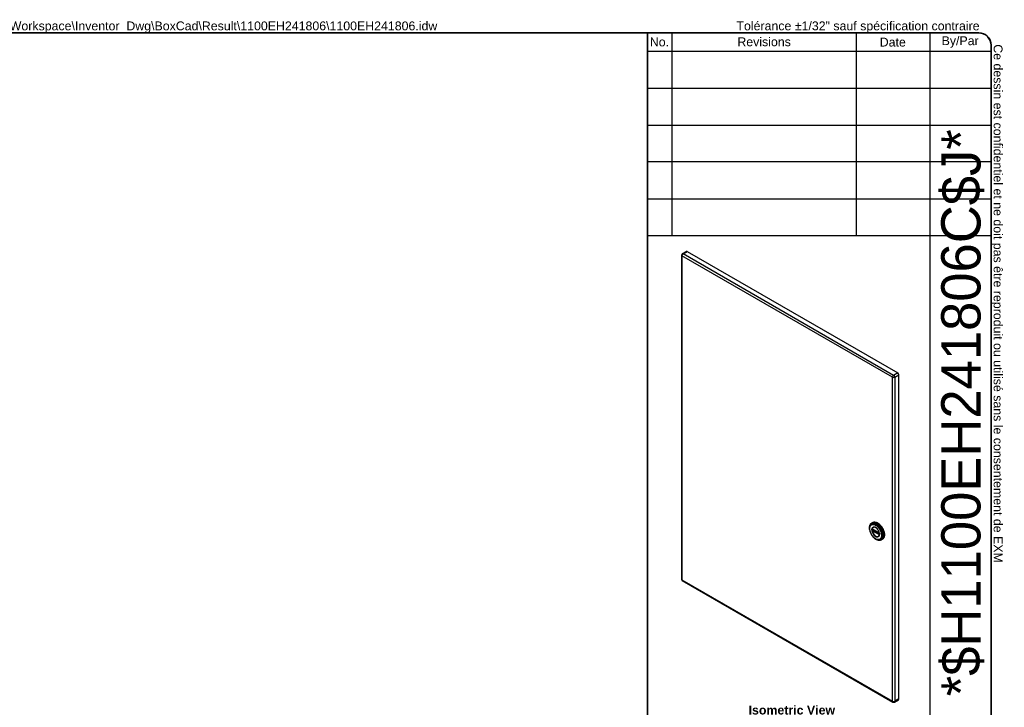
# Model space of a CAD drawing. Header units: inches. Extents: x 0.1 to 100, y -11 to 65.
# Tile 3 of 3: x 39.8 to 100, y 23 to 65. Entities that reach past the tile are written whole.
import ezdxf
from ezdxf.enums import TextEntityAlignment as Align

# ---------------------------------------------------------------- set-up
doc = ezdxf.new("R2010")
doc.units = ezdxf.units.IN
doc.header["$LTSCALE"] = 6.002907
doc.header["$MEASUREMENT"] = 0
doc.layers.get('0').update_dxf_attribs({"lineweight": 25})
for name, color, linetype, lineweight in [('Sketch Geometry(ANSI)', 7, 'Continuous', 25), ('Symbols(ANSI)', 7, 'Continuous', 25), ('Visible Edges(ANSI)', 7, 'Continuous', 25), ('Visible Tangent Edges(ANSI)', 7, 'Continuous', 25)]:
    doc.layers.add(name, color=color, linetype=linetype, lineweight=lineweight)
doc.styles.add('Current-ANSI', font='arial.ttf')
doc.styles.add('Text Style44', font='arialbd.ttf')
doc.styles.add('Text Style83', font='FRE3OF9X.TTF')

# ---------------------------------------------------------------- blocks, each defined once
blk = doc.blocks.new('Title Blocks EXM - ANSI B')
at = {"layer": 'Sketch Geometry(ANSI)'}
for p, q in [((13.25, 10.687), (16.625, 10.687)), ((13.5, 10.687), (13.5, 8.625)), ((15.375, 10.687), (15.375, 8.625)), ((16.125, 10.687), (16.125, 3.5)), ((16.75, 10.562), (16.75, 0.375)), ((13.25, 10.5), (16.75, 10.5)), ((13.25, 10.125), (16.75, 10.125)), ((13.25, 9.75), (16.75, 9.75)), ((16.75, 9.375), (13.25, 9.375)), ((13.25, 9), (16.75, 9)), ((16.75, 9), (16.75, 8.625)), ((13.25, 8.625), (16.75, 8.625))]:
    blk.add_line(p, q, dxfattribs=at)
at = {"layer": 'Sketch Geometry(ANSI)', "linetype": 'Continuous', "lineweight": 35}
for q in [(13.25, 10.687), (13.25, 3.5)]:
    blk.add_line((13.25, 8.625), q, dxfattribs=at)
at = {"layer": 'Sketch Geometry(ANSI)'}
blk.add_arc((16.625, 10.562), 0.125, 0, 90, dxfattribs=at)
at = {"layer": 'Symbols(ANSI)', "color": 7, "char_height": 0.09, "attachment_point": 5, "style": 'Current-ANSI'}
for s, insert, width in [('No.', (13.373, 10.595), 0.25039), ('Revisions', (14.439, 10.596), 1.87331), ('Date', (15.749, 10.593), 0.75135), ('By/Par', (16.435, 10.594), 0.62202)]:
    blk.add_mtext(s, dxfattribs=dict(at, insert=insert, width=width))
at = {"layer": 'Symbols(ANSI)', "color": 7, "insert": (14.281, 3.842), "char_height": 0.09, "attachment_point": 1, "style": 'Current-ANSI'}
blk.add_mtext('\\fArial|b1|i0;{\\H0.0900;Isometric View}', dxfattribs=at)
at = {"layer": 'Symbols(ANSI)', "color": 7, "style": 'Current-ANSI'}
for tag, p in [('REV1', (13.375, 10.313)), ('REV1DATE', (15.75, 10.31)), ('REV1BY', (16.437, 10.313)), ('REV2', (13.373, 9.938)), ('REV2DATE', (15.747, 9.941)), ('REV2BY', (16.437, 9.938)), ('REV3', (13.374, 9.563)), ('REV3DATE', (15.752, 9.563)), ('REV3BY', (16.437, 9.564)), ('REV4', (13.377, 9.188)), ('REV4DATE', (15.752, 9.188)), ('REV4BY', (16.441, 9.188)), ('REV5', (13.373, 8.813)), ('REV5DATE', (15.752, 8.813)), ('REV5BY', (16.438, 8.811)), ('MFG_APPROVED_DATE', (16.393, 2.374)), ('DETAIL_REV', (16.249, 0.926))]:
    blk.add_attdef(tag, text='', height=0.09, dxfattribs=at).set_placement(p, align=Align.MIDDLE_CENTER)
for tag, p in [('REV1DESC', (13.526, 10.31)), ('REV2DESC', (13.525, 9.937)), ('REV3DESC', (13.528, 9.564)), ('REV4DESC', (13.533, 9.19)), ('REV5DESC', (13.532, 8.811)), ('COMPANY', (14.12, 2.375))]:
    blk.add_attdef(tag, text='', height=0.09, dxfattribs=at).set_placement(p, align=Align.MIDDLE_LEFT)
at = {"layer": 'Symbols(ANSI)', "color": 7, "style": 'Text Style83'}
blk.add_attdef('BARCODE_001', (16.642, 3.938), '', height=0.4, rotation=90, dxfattribs=at)
at = {"layer": 'Symbols(ANSI)', "color": 7}
for tag, p, height, style in [('IDW_DATE_001', (16.113, 2.081), 0.09, 'Current-ANSI'), ('MATERIEL_001', (13.959, 1.782), 0.09, 'Current-ANSI'), ('COLOR_001', (14.275, 1.404), 0.09, 'Current-ANSI'), ('FINISH_001', (16.106, 1.394), 0.09, 'Current-ANSI'), ('IDW_DESC_001', (13.81, 0.873), 0.09, 'Current-ANSI'), ('Sheet_Number_001', (16.303, 0.58), 0.09, 'Current-ANSI'), ('IDW_NAME_001', (13.747, 0.304), 0.14, 'Text Style44'), ('IDW_REV_001', (15.947, 0.355), 0.14, 'Text Style44'), ('Number_of_sheets_001', (16.551, 0.33), 0.09, 'Current-ANSI')]:
    blk.add_attdef(tag, p, '', height=height, dxfattribs=dict(at, style=style))
blk = doc.blocks.new('Borders 12_EXM - B (Inch)')
at = {"layer": 'Sketch Geometry(ANSI)', "linetype": 'Continuous', "lineweight": 35}
for p, q in [((16.398, 10.692), (0.523, 10.692)), ((16.523, 0.38), (16.523, 10.567))]:
    blk.add_line(p, q, dxfattribs=at)
blk.add_arc((16.398, 10.567), 0.125, 0, 90, dxfattribs=at)
at = {"layer": 'Symbols(ANSI)', "color": 7, "insert": (13.93, 10.691), "char_height": 0.09, "attachment_point": 7, "style": 'Current-ANSI'}
blk.add_mtext('Tolérance ±1/32" sauf spécification contraire', dxfattribs=at)
at = {"layer": 'Symbols(ANSI)', "color": 7, "insert": (16.522, 10.576), "char_height": 0.09, "attachment_point": 7, "rotation": 270, "style": 'Current-ANSI'}
blk.add_mtext('Ce dessin est confidentiel et ne doit pas être reproduit ou utilisé sans le consentement de EXM', dxfattribs=at)
at = {"layer": 'Symbols(ANSI)', "color": 7, "style": 'Current-ANSI'}
blk.add_attdef('FILENAME_AND_PATH_001', (6.013, 10.718), '', height=0.09, dxfattribs=at)

msp = doc.modelspace()

# ---------------------------------------------------------------- linework, layer by layer
at = {"layer": 'Visible Edges(ANSI)'}
for p, q in [((80.259, 50.597), (80.259, 30.81)), ((80.557, 50.825), (80.308, 50.682)), ((80.606, 50.821), (93.477, 43.409)), ((93.547, 23.501), (93.547, 43.288)), ((91.948, 34.275), (91.884, 34.238)), ((91.928, 33.864), (91.933, 33.861)), ((91.933, 33.861), (92.341, 33.626)), ((92.348, 33.618), (91.94, 33.853)), ((92.341, 33.626), (92.346, 33.623)), ((92.358, 33.608), (92.357, 33.61)), ((92.357, 33.565), (92.357, 33.602)), ((92.359, 33.606), (92.358, 33.608)), ((92.36, 33.555), (92.36, 33.592)), ((92.36, 33.549), (92.36, 33.555)), ((92.537, 33.251), (92.473, 33.214)), ((80.308, 30.725), (93.179, 23.313)), ((93.278, 23.313), (93.526, 23.456))]:
    msp.add_line(p, q, dxfattribs=at)
at = {"layer": 'Visible Edges(ANSI)', "flags": 128}
for points in [[(91.766, 33.808), (91.759, 33.842), (91.754, 33.877), (91.751, 33.91), (91.749, 33.943), (91.75, 33.975), (91.752, 34.007), (91.757, 34.037), (91.763, 34.066), (91.771, 34.093), (91.781, 34.12), (91.794, 34.144), (91.808, 34.167), (91.824, 34.188), (91.842, 34.207), (91.862, 34.224), (91.884, 34.238)], [(91.793, 34.098), (91.786, 34.085), (91.78, 34.071), (91.775, 34.057), (91.77, 34.043), (91.763, 34.012), (91.758, 33.98), (91.755, 33.947), (91.754, 33.913), (91.756, 33.877), (91.76, 33.841), (91.766, 33.805), (91.774, 33.767), (91.785, 33.73), (91.797, 33.693), (91.811, 33.655), (91.828, 33.618), (91.846, 33.582), (91.865, 33.546), (91.886, 33.511), (91.909, 33.477), (91.933, 33.444), (91.958, 33.413), (91.984, 33.384), (92.011, 33.356), (92.039, 33.33), (92.068, 33.307), (92.097, 33.285), (92.127, 33.266), (92.157, 33.249), (92.187, 33.235), (92.217, 33.223), (92.247, 33.215), (92.262, 33.211), (92.277, 33.209), (92.292, 33.207), (92.307, 33.206)], [(91.925, 33.865), (91.926, 33.864), (91.928, 33.864)], [(91.94, 33.853), (91.939, 33.853), (91.939, 33.854)], [(91.948, 34.275), (91.964, 34.283), (91.98, 34.29), (91.997, 34.295), (92.015, 34.3), (92.033, 34.302), (92.052, 34.304), (92.071, 34.304), (92.091, 34.303), (92.11, 34.3), (92.13, 34.296), (92.151, 34.291), (92.171, 34.284), (92.191, 34.277), (92.212, 34.268), (92.232, 34.258), (92.253, 34.246), (92.274, 34.234), (92.294, 34.22), (92.314, 34.206), (92.334, 34.19), (92.354, 34.173), (92.374, 34.156), (92.393, 34.137), (92.412, 34.118), (92.43, 34.098), (92.448, 34.077), (92.466, 34.055), (92.483, 34.033), (92.5, 34.01), (92.516, 33.986), (92.531, 33.962), (92.545, 33.938), (92.559, 33.913), (92.572, 33.887), (92.585, 33.862), (92.597, 33.836), (92.607, 33.81), (92.617, 33.784), (92.626, 33.758), (92.634, 33.731), (92.642, 33.705), (92.648, 33.679), (92.653, 33.654), (92.658, 33.628), (92.661, 33.603), (92.664, 33.578), (92.665, 33.554), (92.666, 33.53), (92.665, 33.506), (92.664, 33.483), (92.661, 33.461), (92.657, 33.439), (92.653, 33.419), (92.647, 33.398), (92.641, 33.379), (92.633, 33.361), (92.624, 33.343), (92.615, 33.327), (92.604, 33.311), (92.592, 33.297), (92.58, 33.284), (92.566, 33.272), (92.552, 33.261), (92.537, 33.251)], [(92.33, 33.451), (92.339, 33.465), (92.346, 33.48), (92.352, 33.497), (92.357, 33.515), (92.36, 33.535), (92.361, 33.555), (92.361, 33.577), (92.36, 33.6), (92.356, 33.623), (92.352, 33.647), (92.346, 33.671), (92.338, 33.696), (92.329, 33.721), (92.318, 33.745), (92.307, 33.769), (92.294, 33.793), (92.28, 33.816), (92.265, 33.838), (92.249, 33.859), (92.232, 33.879), (92.215, 33.898), (92.197, 33.916), (92.179, 33.932), (92.16, 33.946), (92.141, 33.959), (92.122, 33.97), (92.104, 33.979), (92.085, 33.986), (92.067, 33.992), (92.05, 33.995), (92.033, 33.996), (92.017, 33.996)], [(92.473, 33.214), (92.45, 33.203), (92.426, 33.194), (92.4, 33.188), (92.374, 33.184), (92.347, 33.183), (92.319, 33.185), (92.292, 33.19), (92.264, 33.196), (92.235, 33.205), (92.207, 33.217), (92.179, 33.23), (92.151, 33.246), (92.123, 33.264), (92.095, 33.283), (92.068, 33.305), (92.042, 33.328)], [(92.353, 33.617), (92.35, 33.62), (92.346, 33.623)], [(92.357, 33.602), (92.357, 33.606), (92.354, 33.611), (92.351, 33.615), (92.348, 33.618)], [(92.357, 33.61), (92.355, 33.614), (92.353, 33.617)], [(92.357, 33.564), (92.357, 33.564), (92.357, 33.565)], [(92.36, 33.546), (92.36, 33.547), (92.36, 33.549)]]:
    msp.add_lwpolyline(points, dxfattribs=at)
at = {"layer": 'Visible Edges(ANSI)'}
for centre, start, end in [((80.358, 50.597), 119.93599, 180), ((80.358, 30.81), 180, 240.06401), ((93.229, 23.399), 240.06401, 299.93599)]:
    msp.add_arc(centre, 0.099, start, end, dxfattribs=at)
for centre, major_axis, start_param, end_param in [((80.606, 50.74), (-0.0494, 0.0858), 5.499721, 6.283185), ((93.477, 43.328), (-0.0494, 0.0858), 3.928925, 5.499721), ((93.477, 23.542), (0.0494, -0.0858), 0, 0.787332)]:
    msp.add_ellipse(centre, major_axis=major_axis, ratio=0.578093, start_param=start_param, end_param=end_param, dxfattribs=at)
at = {"layer": 'Visible Tangent Edges(ANSI)'}
for p, q in [((93.159, 43.145), (80.288, 50.556)), ((80.288, 50.556), (80.288, 30.77)), ((80.358, 50.678), (80.606, 50.821)), ((93.229, 43.266), (80.358, 50.678)), ((93.477, 43.409), (93.229, 43.266)), ((93.159, 23.358), (93.159, 43.145)), ((93.299, 43.145), (93.547, 43.288)), ((93.299, 43.145), (93.299, 23.358)), ((91.925, 33.812), (91.925, 33.849)), ((92.339, 33.63), (91.931, 33.865)), ((91.931, 33.772), (92.339, 33.537)), ((92.343, 33.546), (91.935, 33.781)), ((91.938, 33.856), (92.346, 33.621)), ((91.938, 33.849), (91.943, 33.852)), ((91.938, 33.812), (91.938, 33.849)), ((91.975, 33.833), (91.938, 33.812)), ((92.346, 33.554), (91.938, 33.789)), ((91.945, 33.8), (91.989, 33.825)), ((92.353, 33.565), (91.945, 33.8)), ((92.357, 33.568), (92.353, 33.565)), ((92.359, 33.599), (92.359, 33.562)), ((80.288, 30.77), (93.159, 23.358)), ((93.547, 23.501), (93.299, 23.358))]:
    msp.add_line(p, q, dxfattribs=at)
at = {"layer": 'Visible Tangent Edges(ANSI)', "flags": 128}
for points in [[(92.364, 33.561), (92.357, 33.631), (92.337, 33.704), (92.305, 33.777), (92.262, 33.845), (92.212, 33.904), (92.157, 33.952), (92.1, 33.984), (92.045, 34.001), (91.994, 33.999), (91.952, 33.98), (91.919, 33.944), (91.899, 33.894), (91.892, 33.833), (91.899, 33.764), (91.919, 33.691), (91.952, 33.618), (91.995, 33.55), (92.045, 33.49), (92.1, 33.443), (92.157, 33.41), (92.212, 33.394), (92.263, 33.396), (92.305, 33.415), (92.337, 33.45), (92.357, 33.5), (92.364, 33.561)], [(92.33, 33.451), (92.31, 33.43), (92.286, 33.414), (92.259, 33.406), (92.228, 33.404), (92.196, 33.409), (92.161, 33.42), (92.127, 33.439), (92.092, 33.463), (92.058, 33.492), (92.026, 33.526), (91.997, 33.565), (91.97, 33.606), (91.948, 33.65), (91.929, 33.695), (91.916, 33.74), (91.907, 33.784), (91.904, 33.826), (91.905, 33.865), (91.912, 33.9), (91.925, 33.931), (91.942, 33.956), (91.963, 33.976), (91.988, 33.989), (92.017, 33.996)], [(91.909, 33.85), (91.909, 33.849), (91.908, 33.847), (91.908, 33.846), (91.908, 33.844), (91.908, 33.843), (91.908, 33.841), (91.908, 33.84), (91.908, 33.838), (91.908, 33.837), (91.908, 33.835), (91.908, 33.833), (91.908, 33.832), (91.908, 33.83), (91.908, 33.829), (91.908, 33.827), (91.908, 33.826), (91.908, 33.824), (91.908, 33.823), (91.908, 33.821), (91.908, 33.819), (91.908, 33.818), (91.908, 33.816), (91.909, 33.815), (91.909, 33.813)], [(91.911, 33.866), (91.91, 33.866), (91.91, 33.865), (91.91, 33.865), (91.91, 33.864), (91.91, 33.864), (91.91, 33.864), (91.91, 33.863), (91.91, 33.863), (91.91, 33.862), (91.91, 33.862), (91.909, 33.862), (91.909, 33.861), (91.909, 33.861), (91.909, 33.86), (91.909, 33.86), (91.909, 33.859), (91.909, 33.859), (91.909, 33.859), (91.909, 33.858), (91.909, 33.858), (91.909, 33.857), (91.909, 33.857), (91.909, 33.856), (91.909, 33.856)], [(91.909, 33.856), (91.909, 33.856), (91.909, 33.855), (91.909, 33.855), (91.909, 33.855), (91.909, 33.855), (91.909, 33.854), (91.909, 33.854), (91.909, 33.854), (91.909, 33.854), (91.909, 33.853), (91.909, 33.853), (91.909, 33.853), (91.909, 33.853), (91.909, 33.853), (91.909, 33.852), (91.909, 33.852), (91.909, 33.852), (91.909, 33.852), (91.909, 33.851), (91.909, 33.851), (91.909, 33.851), (91.909, 33.851), (91.909, 33.85), (91.909, 33.85)], [(91.909, 33.813), (91.909, 33.813), (91.909, 33.813), (91.909, 33.812), (91.909, 33.812), (91.909, 33.812), (91.909, 33.812), (91.909, 33.811), (91.909, 33.811), (91.909, 33.811), (91.909, 33.811), (91.909, 33.81), (91.909, 33.81), (91.909, 33.81), (91.909, 33.81), (91.909, 33.809), (91.909, 33.809), (91.909, 33.809), (91.909, 33.809), (91.909, 33.808), (91.909, 33.808), (91.909, 33.808), (91.909, 33.808), (91.909, 33.807), (91.909, 33.807)], [(91.909, 33.807), (91.909, 33.807), (91.909, 33.806), (91.909, 33.806), (91.909, 33.805), (91.909, 33.805), (91.909, 33.804), (91.909, 33.804), (91.909, 33.803), (91.909, 33.803), (91.909, 33.802), (91.909, 33.802), (91.909, 33.801), (91.909, 33.801), (91.91, 33.8), (91.91, 33.8), (91.91, 33.799), (91.91, 33.799), (91.91, 33.798), (91.91, 33.798), (91.91, 33.797), (91.91, 33.797), (91.91, 33.796), (91.91, 33.796), (91.911, 33.795)], [(91.917, 33.871), (91.916, 33.871), (91.916, 33.871), (91.916, 33.87), (91.916, 33.87), (91.915, 33.87), (91.915, 33.87), (91.915, 33.87), (91.915, 33.87), (91.915, 33.87), (91.914, 33.87), (91.914, 33.87), (91.914, 33.87), (91.914, 33.87), (91.913, 33.87), (91.913, 33.87), (91.913, 33.87), (91.913, 33.869), (91.913, 33.869), (91.912, 33.869), (91.912, 33.869), (91.912, 33.869), (91.912, 33.869), (91.912, 33.869), (91.911, 33.868)], [(91.911, 33.868), (91.911, 33.868), (91.911, 33.868), (91.911, 33.868), (91.911, 33.868), (91.911, 33.868), (91.911, 33.868), (91.911, 33.868), (91.911, 33.868), (91.911, 33.868), (91.911, 33.867), (91.911, 33.867), (91.911, 33.867), (91.911, 33.867), (91.911, 33.867), (91.911, 33.867), (91.911, 33.867), (91.911, 33.867), (91.911, 33.867), (91.911, 33.866), (91.911, 33.866), (91.911, 33.866), (91.911, 33.866), (91.911, 33.866), (91.911, 33.866)], [(91.911, 33.795), (91.911, 33.795), (91.911, 33.795), (91.911, 33.795), (91.911, 33.795), (91.911, 33.795), (91.911, 33.794), (91.911, 33.794), (91.911, 33.794), (91.911, 33.794), (91.911, 33.794), (91.911, 33.794), (91.911, 33.794), (91.911, 33.793), (91.911, 33.793), (91.911, 33.793), (91.911, 33.793), (91.911, 33.793), (91.911, 33.793), (91.911, 33.793), (91.911, 33.792), (91.911, 33.792), (91.911, 33.792), (91.911, 33.792), (91.911, 33.792)], [(91.911, 33.792), (91.912, 33.791), (91.912, 33.791), (91.912, 33.791), (91.912, 33.79), (91.912, 33.79), (91.913, 33.79), (91.913, 33.789), (91.913, 33.789), (91.913, 33.789), (91.913, 33.788), (91.914, 33.788), (91.914, 33.788), (91.914, 33.787), (91.914, 33.787), (91.915, 33.787), (91.915, 33.786), (91.915, 33.786), (91.915, 33.786), (91.915, 33.785), (91.916, 33.785), (91.916, 33.785), (91.916, 33.784), (91.916, 33.784), (91.917, 33.784)], [(91.916, 33.856), (91.916, 33.856), (91.916, 33.856), (91.916, 33.857), (91.916, 33.857), (91.916, 33.857), (91.916, 33.857), (91.916, 33.858), (91.917, 33.858), (91.917, 33.858), (91.917, 33.859), (91.917, 33.859), (91.917, 33.859), (91.917, 33.859), (91.917, 33.86), (91.917, 33.86), (91.917, 33.86), (91.917, 33.861), (91.917, 33.861), (91.918, 33.861), (91.918, 33.861), (91.918, 33.861), (91.918, 33.862), (91.918, 33.862), (91.918, 33.862)], [(91.916, 33.85), (91.916, 33.85), (91.916, 33.85), (91.916, 33.851), (91.916, 33.851), (91.916, 33.851), (91.916, 33.851), (91.916, 33.851), (91.916, 33.852), (91.916, 33.852), (91.916, 33.852), (91.916, 33.852), (91.916, 33.853), (91.916, 33.853), (91.916, 33.853), (91.916, 33.853), (91.916, 33.854), (91.916, 33.854), (91.916, 33.854), (91.916, 33.854), (91.916, 33.855), (91.916, 33.855), (91.916, 33.855), (91.916, 33.855), (91.916, 33.856)], [(91.916, 33.813), (91.916, 33.814), (91.916, 33.816), (91.916, 33.817), (91.916, 33.819), (91.917, 33.82), (91.917, 33.822), (91.917, 33.823), (91.917, 33.825), (91.917, 33.827), (91.917, 33.828), (91.917, 33.83), (91.917, 33.831), (91.917, 33.833), (91.917, 33.834), (91.917, 33.836), (91.917, 33.837), (91.917, 33.839), (91.917, 33.84), (91.917, 33.842), (91.916, 33.844), (91.916, 33.845), (91.916, 33.847), (91.916, 33.848), (91.916, 33.85)], [(91.916, 33.807), (91.916, 33.807), (91.916, 33.807), (91.916, 33.807), (91.916, 33.808), (91.916, 33.808), (91.916, 33.808), (91.916, 33.808), (91.916, 33.809), (91.916, 33.809), (91.916, 33.809), (91.916, 33.809), (91.916, 33.81), (91.916, 33.81), (91.916, 33.81), (91.916, 33.81), (91.916, 33.811), (91.916, 33.811), (91.916, 33.811), (91.916, 33.811), (91.916, 33.812), (91.916, 33.812), (91.916, 33.812), (91.916, 33.812), (91.916, 33.813)], [(91.918, 33.798), (91.918, 33.799), (91.918, 33.799), (91.918, 33.799), (91.918, 33.8), (91.918, 33.8), (91.917, 33.8), (91.917, 33.801), (91.917, 33.801), (91.917, 33.801), (91.917, 33.802), (91.917, 33.802), (91.917, 33.802), (91.917, 33.803), (91.917, 33.803), (91.917, 33.803), (91.916, 33.804), (91.916, 33.804), (91.916, 33.805), (91.916, 33.805), (91.916, 33.805), (91.916, 33.806), (91.916, 33.806), (91.916, 33.806), (91.916, 33.807)], [(91.926, 33.868), (91.926, 33.868), (91.925, 33.869), (91.925, 33.869), (91.924, 33.869), (91.924, 33.869), (91.924, 33.869), (91.923, 33.87), (91.923, 33.87), (91.922, 33.87), (91.922, 33.87), (91.922, 33.87), (91.921, 33.87), (91.921, 33.87), (91.92, 33.87), (91.92, 33.87), (91.92, 33.87), (91.919, 33.871), (91.919, 33.871), (91.918, 33.871), (91.918, 33.871), (91.918, 33.871), (91.917, 33.871), (91.917, 33.871), (91.917, 33.871)], [(91.917, 33.784), (91.917, 33.783), (91.917, 33.783), (91.918, 33.782), (91.918, 33.782), (91.918, 33.782), (91.919, 33.781), (91.919, 33.781), (91.92, 33.78), (91.92, 33.78), (91.92, 33.78), (91.921, 33.779), (91.921, 33.779), (91.922, 33.779), (91.922, 33.778), (91.922, 33.778), (91.923, 33.778), (91.923, 33.777), (91.924, 33.777), (91.924, 33.777), (91.924, 33.776), (91.925, 33.776), (91.925, 33.776), (91.926, 33.776), (91.926, 33.775)], [(91.918, 33.862), (91.918, 33.862), (91.918, 33.862), (91.918, 33.862), (91.919, 33.862), (91.919, 33.862), (91.919, 33.862), (91.919, 33.863), (91.919, 33.863), (91.919, 33.863), (91.919, 33.863), (91.919, 33.863), (91.919, 33.863), (91.919, 33.863), (91.919, 33.863), (91.919, 33.863), (91.919, 33.863), (91.919, 33.863), (91.919, 33.863), (91.919, 33.863), (91.919, 33.863), (91.919, 33.863), (91.919, 33.863), (91.92, 33.863), (91.92, 33.863)], [(91.92, 33.796), (91.92, 33.796), (91.919, 33.796), (91.919, 33.796), (91.919, 33.796), (91.919, 33.796), (91.919, 33.796), (91.919, 33.796), (91.919, 33.796), (91.919, 33.797), (91.919, 33.797), (91.919, 33.797), (91.919, 33.797), (91.919, 33.797), (91.919, 33.797), (91.919, 33.797), (91.919, 33.797), (91.919, 33.797), (91.919, 33.798), (91.919, 33.798), (91.919, 33.798), (91.918, 33.798), (91.918, 33.798), (91.918, 33.798), (91.918, 33.798)], [(91.92, 33.863), (91.92, 33.863), (91.92, 33.864), (91.92, 33.864), (91.92, 33.864), (91.92, 33.864), (91.92, 33.864), (91.921, 33.864), (91.921, 33.864), (91.921, 33.864), (91.921, 33.864), (91.921, 33.864), (91.921, 33.864), (91.921, 33.864), (91.922, 33.864), (91.922, 33.865), (91.922, 33.865), (91.922, 33.865), (91.922, 33.865), (91.922, 33.865), (91.922, 33.865), (91.923, 33.865), (91.923, 33.865), (91.923, 33.865), (91.923, 33.865)], [(91.923, 33.79), (91.923, 33.79), (91.923, 33.79), (91.923, 33.791), (91.922, 33.791), (91.922, 33.791), (91.922, 33.791), (91.922, 33.792), (91.922, 33.792), (91.922, 33.792), (91.922, 33.792), (91.921, 33.792), (91.921, 33.793), (91.921, 33.793), (91.921, 33.793), (91.921, 33.793), (91.921, 33.794), (91.921, 33.794), (91.92, 33.794), (91.92, 33.794), (91.92, 33.795), (91.92, 33.795), (91.92, 33.795), (91.92, 33.795), (91.92, 33.796)], [(91.923, 33.865), (91.923, 33.865), (91.923, 33.865), (91.923, 33.865), (91.923, 33.865), (91.924, 33.865), (91.924, 33.865), (91.924, 33.865), (91.924, 33.865), (91.924, 33.865), (91.924, 33.865), (91.924, 33.865), (91.924, 33.865), (91.924, 33.865), (91.924, 33.865), (91.924, 33.865), (91.924, 33.865), (91.924, 33.865), (91.925, 33.865), (91.925, 33.865), (91.925, 33.865), (91.925, 33.865), (91.925, 33.865), (91.925, 33.865), (91.925, 33.865)], [(91.93, 33.784), (91.929, 33.784), (91.929, 33.785), (91.929, 33.785), (91.928, 33.785), (91.928, 33.785), (91.928, 33.785), (91.928, 33.786), (91.927, 33.786), (91.927, 33.786), (91.927, 33.786), (91.926, 33.787), (91.926, 33.787), (91.926, 33.787), (91.926, 33.787), (91.925, 33.787), (91.925, 33.788), (91.925, 33.788), (91.925, 33.788), (91.924, 33.789), (91.924, 33.789), (91.924, 33.789), (91.924, 33.789), (91.923, 33.79), (91.923, 33.79)], [(91.925, 33.849), (91.925, 33.849), (91.925, 33.849), (91.925, 33.85), (91.925, 33.85), (91.925, 33.85), (91.925, 33.85), (91.925, 33.851), (91.925, 33.851), (91.925, 33.851), (91.925, 33.851), (91.925, 33.852), (91.925, 33.852), (91.925, 33.852), (91.925, 33.852), (91.925, 33.853), (91.925, 33.853), (91.926, 33.853), (91.926, 33.853), (91.926, 33.854), (91.926, 33.854), (91.926, 33.854), (91.926, 33.854), (91.926, 33.854), (91.926, 33.855)], [(91.926, 33.805), (91.926, 33.806), (91.926, 33.806), (91.926, 33.806), (91.926, 33.806), (91.926, 33.807), (91.926, 33.807), (91.926, 33.807), (91.925, 33.807), (91.925, 33.808), (91.925, 33.808), (91.925, 33.808), (91.925, 33.808), (91.925, 33.809), (91.925, 33.809), (91.925, 33.809), (91.925, 33.81), (91.925, 33.81), (91.925, 33.81), (91.925, 33.81), (91.925, 33.811), (91.925, 33.811), (91.925, 33.811), (91.925, 33.811), (91.925, 33.812)], [(91.931, 33.865), (91.931, 33.865), (91.931, 33.866), (91.931, 33.866), (91.93, 33.866), (91.93, 33.866), (91.93, 33.866), (91.93, 33.866), (91.929, 33.866), (91.929, 33.866), (91.929, 33.866), (91.929, 33.867), (91.929, 33.867), (91.928, 33.867), (91.928, 33.867), (91.928, 33.867), (91.928, 33.867), (91.927, 33.867), (91.927, 33.867), (91.927, 33.868), (91.927, 33.868), (91.927, 33.868), (91.926, 33.868), (91.926, 33.868), (91.926, 33.868)], [(91.926, 33.855), (91.926, 33.855), (91.926, 33.855), (91.926, 33.855), (91.926, 33.855), (91.926, 33.855), (91.926, 33.855), (91.926, 33.856), (91.926, 33.856), (91.926, 33.856), (91.926, 33.856), (91.926, 33.856), (91.926, 33.856), (91.926, 33.856), (91.926, 33.856), (91.926, 33.857), (91.926, 33.857), (91.927, 33.857), (91.927, 33.857), (91.927, 33.857), (91.927, 33.857), (91.927, 33.857), (91.927, 33.857), (91.927, 33.857), (91.927, 33.858)], [(91.927, 33.801), (91.927, 33.801), (91.927, 33.801), (91.927, 33.801), (91.927, 33.801), (91.927, 33.802), (91.927, 33.802), (91.927, 33.802), (91.926, 33.802), (91.926, 33.802), (91.926, 33.803), (91.926, 33.803), (91.926, 33.803), (91.926, 33.803), (91.926, 33.803), (91.926, 33.804), (91.926, 33.804), (91.926, 33.804), (91.926, 33.804), (91.926, 33.804), (91.926, 33.805), (91.926, 33.805), (91.926, 33.805), (91.926, 33.805), (91.926, 33.805)], [(91.926, 33.775), (91.926, 33.775), (91.926, 33.775), (91.927, 33.775), (91.927, 33.775), (91.927, 33.775), (91.927, 33.775), (91.927, 33.774), (91.928, 33.774), (91.928, 33.774), (91.928, 33.774), (91.928, 33.774), (91.929, 33.774), (91.929, 33.774), (91.929, 33.774), (91.929, 33.773), (91.929, 33.773), (91.93, 33.773), (91.93, 33.773), (91.93, 33.773), (91.93, 33.773), (91.931, 33.773), (91.931, 33.773), (91.931, 33.772), (91.931, 33.772)], [(91.93, 33.859), (91.93, 33.859), (91.93, 33.859), (91.93, 33.859), (91.93, 33.859), (91.93, 33.859), (91.93, 33.859), (91.931, 33.859), (91.931, 33.859), (91.931, 33.859), (91.931, 33.859), (91.931, 33.859), (91.931, 33.859), (91.931, 33.859), (91.932, 33.859), (91.932, 33.859), (91.932, 33.859), (91.932, 33.859), (91.932, 33.859), (91.932, 33.859), (91.932, 33.859), (91.933, 33.859), (91.933, 33.859), (91.933, 33.859), (91.933, 33.859)], [(91.933, 33.793), (91.933, 33.793), (91.933, 33.793), (91.933, 33.793), (91.932, 33.793), (91.932, 33.793), (91.932, 33.794), (91.932, 33.794), (91.932, 33.794), (91.932, 33.794), (91.932, 33.794), (91.931, 33.794), (91.931, 33.794), (91.931, 33.795), (91.931, 33.795), (91.931, 33.795), (91.931, 33.795), (91.931, 33.795), (91.93, 33.795), (91.93, 33.795), (91.93, 33.796), (91.93, 33.796), (91.93, 33.796), (91.93, 33.796), (91.93, 33.796)], [(91.935, 33.781), (91.935, 33.781), (91.934, 33.782), (91.934, 33.782), (91.934, 33.782), (91.934, 33.782), (91.933, 33.782), (91.933, 33.782), (91.933, 33.782), (91.933, 33.782), (91.933, 33.783), (91.932, 33.783), (91.932, 33.783), (91.932, 33.783), (91.932, 33.783), (91.932, 33.783), (91.931, 33.783), (91.931, 33.783), (91.931, 33.784), (91.931, 33.784), (91.93, 33.784), (91.93, 33.784), (91.93, 33.784), (91.93, 33.784), (91.93, 33.784)], [(91.933, 33.859), (91.933, 33.859), (91.933, 33.859), (91.934, 33.859), (91.934, 33.858), (91.934, 33.858), (91.934, 33.858), (91.934, 33.858), (91.935, 33.858), (91.935, 33.858), (91.935, 33.858), (91.935, 33.858), (91.936, 33.858), (91.936, 33.858), (91.936, 33.858), (91.936, 33.857), (91.936, 33.857), (91.937, 33.857), (91.937, 33.857), (91.937, 33.857), (91.937, 33.857), (91.938, 33.857), (91.938, 33.857), (91.938, 33.857), (91.938, 33.856)], [(91.938, 33.789), (91.938, 33.789), (91.938, 33.79), (91.938, 33.79), (91.937, 33.79), (91.937, 33.79), (91.937, 33.79), (91.937, 33.79), (91.936, 33.79), (91.936, 33.79), (91.936, 33.791), (91.936, 33.791), (91.936, 33.791), (91.935, 33.791), (91.935, 33.791), (91.935, 33.791), (91.935, 33.792), (91.934, 33.792), (91.934, 33.792), (91.934, 33.792), (91.934, 33.792), (91.934, 33.792), (91.933, 33.793), (91.933, 33.793), (91.933, 33.793)], [(92.344, 33.627), (92.344, 33.627), (92.344, 33.627), (92.344, 33.628), (92.344, 33.628), (92.343, 33.628), (92.343, 33.628), (92.343, 33.628), (92.343, 33.628), (92.342, 33.628), (92.342, 33.629), (92.342, 33.629), (92.342, 33.629), (92.342, 33.629), (92.341, 33.629), (92.341, 33.629), (92.341, 33.629), (92.341, 33.629), (92.341, 33.63), (92.34, 33.63), (92.34, 33.63), (92.34, 33.63), (92.34, 33.63), (92.339, 33.63), (92.339, 33.63)], [(92.339, 33.537), (92.339, 33.537), (92.34, 33.537), (92.34, 33.537), (92.34, 33.537), (92.34, 33.537), (92.341, 33.537), (92.341, 33.536), (92.341, 33.536), (92.341, 33.536), (92.341, 33.536), (92.342, 33.536), (92.342, 33.536), (92.342, 33.536), (92.342, 33.536), (92.342, 33.535), (92.343, 33.535), (92.343, 33.535), (92.343, 33.535), (92.343, 33.535), (92.344, 33.535), (92.344, 33.535), (92.344, 33.535), (92.344, 33.535), (92.344, 33.534)], [(92.348, 33.543), (92.348, 33.544), (92.347, 33.544), (92.347, 33.544), (92.347, 33.544), (92.347, 33.544), (92.347, 33.544), (92.346, 33.544), (92.346, 33.544), (92.346, 33.545), (92.346, 33.545), (92.345, 33.545), (92.345, 33.545), (92.345, 33.545), (92.345, 33.545), (92.345, 33.545), (92.344, 33.545), (92.344, 33.546), (92.344, 33.546), (92.344, 33.546), (92.344, 33.546), (92.343, 33.546), (92.343, 33.546), (92.343, 33.546), (92.343, 33.546)], [(92.354, 33.619), (92.353, 33.619), (92.353, 33.62), (92.353, 33.62), (92.352, 33.621), (92.352, 33.621), (92.352, 33.621), (92.351, 33.622), (92.351, 33.622), (92.35, 33.623), (92.35, 33.623), (92.35, 33.623), (92.349, 33.624), (92.349, 33.624), (92.348, 33.624), (92.348, 33.625), (92.348, 33.625), (92.347, 33.625), (92.347, 33.626), (92.346, 33.626), (92.346, 33.626), (92.346, 33.626), (92.345, 33.627), (92.345, 33.627), (92.344, 33.627)], [(92.344, 33.534), (92.345, 33.534), (92.345, 33.534), (92.346, 33.534), (92.346, 33.534), (92.346, 33.533), (92.347, 33.533), (92.347, 33.533), (92.348, 33.533), (92.348, 33.533), (92.348, 33.533), (92.349, 33.533), (92.349, 33.532), (92.35, 33.532), (92.35, 33.532), (92.35, 33.532), (92.351, 33.532), (92.351, 33.532), (92.352, 33.532), (92.352, 33.532), (92.352, 33.532), (92.353, 33.532), (92.353, 33.532), (92.353, 33.532), (92.354, 33.532)], [(92.346, 33.621), (92.346, 33.621), (92.347, 33.621), (92.347, 33.621), (92.347, 33.621), (92.347, 33.621), (92.348, 33.621), (92.348, 33.62), (92.348, 33.62), (92.348, 33.62), (92.348, 33.62), (92.349, 33.62), (92.349, 33.62), (92.349, 33.62), (92.349, 33.619), (92.35, 33.619), (92.35, 33.619), (92.35, 33.619), (92.35, 33.619), (92.35, 33.619), (92.351, 33.618), (92.351, 33.618), (92.351, 33.618), (92.351, 33.618), (92.351, 33.618)], [(92.351, 33.552), (92.351, 33.552), (92.351, 33.552), (92.351, 33.552), (92.351, 33.552), (92.35, 33.552), (92.35, 33.552), (92.35, 33.552), (92.35, 33.552), (92.35, 33.553), (92.349, 33.553), (92.349, 33.553), (92.349, 33.553), (92.349, 33.553), (92.348, 33.553), (92.348, 33.553), (92.348, 33.553), (92.348, 33.553), (92.348, 33.554), (92.347, 33.554), (92.347, 33.554), (92.347, 33.554), (92.347, 33.554), (92.346, 33.554), (92.346, 33.554)], [(92.354, 33.542), (92.354, 33.542), (92.354, 33.542), (92.353, 33.542), (92.353, 33.542), (92.353, 33.542), (92.353, 33.542), (92.352, 33.542), (92.352, 33.542), (92.352, 33.542), (92.352, 33.542), (92.351, 33.542), (92.351, 33.542), (92.351, 33.542), (92.351, 33.542), (92.35, 33.542), (92.35, 33.542), (92.35, 33.542), (92.349, 33.543), (92.349, 33.543), (92.349, 33.543), (92.349, 33.543), (92.348, 33.543), (92.348, 33.543), (92.348, 33.543)], [(92.351, 33.618), (92.352, 33.618), (92.352, 33.618), (92.352, 33.617), (92.352, 33.617), (92.352, 33.617), (92.352, 33.617), (92.352, 33.617), (92.353, 33.617), (92.353, 33.617), (92.353, 33.616), (92.353, 33.616), (92.353, 33.616), (92.353, 33.616), (92.353, 33.616), (92.354, 33.616), (92.354, 33.616), (92.354, 33.615), (92.354, 33.615), (92.354, 33.615), (92.354, 33.615), (92.354, 33.615), (92.354, 33.615), (92.355, 33.614), (92.355, 33.614)], [(92.355, 33.552), (92.355, 33.552), (92.354, 33.551), (92.354, 33.551), (92.354, 33.551), (92.354, 33.551), (92.354, 33.551), (92.354, 33.551), (92.354, 33.551), (92.354, 33.551), (92.353, 33.551), (92.353, 33.551), (92.353, 33.551), (92.353, 33.551), (92.353, 33.551), (92.353, 33.552), (92.353, 33.552), (92.352, 33.552), (92.352, 33.552), (92.352, 33.552), (92.352, 33.552), (92.352, 33.552), (92.352, 33.552), (92.352, 33.552), (92.351, 33.552)], [(92.358, 33.613), (92.358, 33.613), (92.358, 33.613), (92.358, 33.613), (92.357, 33.614), (92.357, 33.614), (92.357, 33.614), (92.357, 33.614), (92.357, 33.615), (92.357, 33.615), (92.356, 33.615), (92.356, 33.616), (92.356, 33.616), (92.356, 33.616), (92.356, 33.616), (92.355, 33.617), (92.355, 33.617), (92.355, 33.617), (92.355, 33.617), (92.355, 33.618), (92.355, 33.618), (92.354, 33.618), (92.354, 33.618), (92.354, 33.619), (92.354, 33.619)], [(92.358, 33.543), (92.358, 33.543), (92.358, 33.543), (92.357, 33.543), (92.357, 33.543), (92.357, 33.543), (92.357, 33.543), (92.357, 33.543), (92.357, 33.542), (92.357, 33.542), (92.356, 33.542), (92.356, 33.542), (92.356, 33.542), (92.356, 33.542), (92.356, 33.542), (92.356, 33.542), (92.356, 33.542), (92.355, 33.542), (92.355, 33.542), (92.355, 33.542), (92.355, 33.542), (92.355, 33.542), (92.355, 33.542), (92.354, 33.542), (92.354, 33.542)], [(92.354, 33.532), (92.354, 33.532), (92.354, 33.532), (92.354, 33.532), (92.355, 33.532), (92.355, 33.532), (92.355, 33.532), (92.355, 33.532), (92.356, 33.532), (92.356, 33.532), (92.356, 33.532), (92.356, 33.533), (92.357, 33.533), (92.357, 33.533), (92.357, 33.533), (92.357, 33.533), (92.357, 33.533), (92.358, 33.533), (92.358, 33.533), (92.358, 33.533), (92.358, 33.534), (92.358, 33.534), (92.359, 33.534), (92.359, 33.534), (92.359, 33.534)], [(92.357, 33.61), (92.357, 33.61), (92.357, 33.61), (92.357, 33.609), (92.358, 33.609), (92.358, 33.609), (92.358, 33.609), (92.358, 33.609), (92.358, 33.608), (92.358, 33.608), (92.358, 33.608), (92.358, 33.608), (92.358, 33.608), (92.358, 33.607), (92.358, 33.607), (92.358, 33.607), (92.358, 33.607), (92.358, 33.607), (92.358, 33.606), (92.358, 33.606), (92.358, 33.606), (92.358, 33.606), (92.359, 33.606), (92.359, 33.605), (92.359, 33.605)], [(92.359, 33.556), (92.359, 33.556), (92.359, 33.556), (92.358, 33.556), (92.358, 33.555), (92.358, 33.555), (92.358, 33.555), (92.358, 33.555), (92.358, 33.555), (92.358, 33.555), (92.358, 33.555), (92.358, 33.554), (92.358, 33.554), (92.358, 33.554), (92.358, 33.554), (92.358, 33.554), (92.358, 33.554), (92.358, 33.554), (92.358, 33.554), (92.358, 33.554), (92.358, 33.553), (92.357, 33.553), (92.357, 33.553), (92.357, 33.553), (92.357, 33.553)], [(92.359, 33.544), (92.359, 33.544), (92.359, 33.544), (92.359, 33.544), (92.359, 33.544), (92.359, 33.544), (92.359, 33.544), (92.359, 33.544), (92.359, 33.544), (92.359, 33.544), (92.358, 33.544), (92.358, 33.544), (92.358, 33.544), (92.358, 33.544), (92.358, 33.544), (92.358, 33.544), (92.358, 33.544), (92.358, 33.544), (92.358, 33.543), (92.358, 33.543), (92.358, 33.543), (92.358, 33.543), (92.358, 33.543), (92.358, 33.543), (92.358, 33.543)], [(92.359, 33.605), (92.359, 33.605), (92.359, 33.605), (92.359, 33.605), (92.359, 33.604), (92.359, 33.604), (92.359, 33.604), (92.359, 33.604), (92.359, 33.603), (92.359, 33.603), (92.359, 33.603), (92.359, 33.602), (92.359, 33.602), (92.359, 33.602), (92.359, 33.602), (92.359, 33.601), (92.359, 33.601), (92.359, 33.601), (92.359, 33.601), (92.359, 33.6), (92.359, 33.6), (92.359, 33.6), (92.359, 33.6), (92.359, 33.599), (92.359, 33.599)], [(92.359, 33.562), (92.359, 33.561), (92.359, 33.561), (92.359, 33.561), (92.359, 33.561), (92.359, 33.56), (92.359, 33.56), (92.359, 33.56), (92.359, 33.56), (92.359, 33.559), (92.359, 33.559), (92.359, 33.559), (92.359, 33.559), (92.359, 33.559), (92.359, 33.558), (92.359, 33.558), (92.359, 33.558), (92.359, 33.558), (92.359, 33.557), (92.359, 33.557), (92.359, 33.557), (92.359, 33.557), (92.359, 33.556), (92.359, 33.556), (92.359, 33.556)], [(92.36, 33.546), (92.36, 33.546), (92.36, 33.546), (92.36, 33.546), (92.36, 33.546), (92.36, 33.545), (92.36, 33.545), (92.359, 33.545), (92.359, 33.545), (92.359, 33.545), (92.359, 33.545), (92.359, 33.545), (92.359, 33.545), (92.359, 33.545), (92.359, 33.545), (92.359, 33.545), (92.359, 33.545), (92.359, 33.545), (92.359, 33.545), (92.359, 33.545), (92.359, 33.545), (92.359, 33.545), (92.359, 33.545), (92.359, 33.544), (92.359, 33.544)], [(92.359, 33.534), (92.359, 33.534), (92.359, 33.534), (92.359, 33.534), (92.359, 33.535), (92.359, 33.535), (92.359, 33.535), (92.359, 33.535), (92.359, 33.535), (92.359, 33.535), (92.359, 33.535), (92.359, 33.535), (92.359, 33.535), (92.359, 33.535), (92.359, 33.536), (92.359, 33.536), (92.36, 33.536), (92.36, 33.536), (92.36, 33.536), (92.36, 33.536), (92.36, 33.536), (92.36, 33.536), (92.36, 33.536), (92.36, 33.537), (92.36, 33.537)], [(92.36, 33.537), (92.36, 33.537), (92.36, 33.537), (92.36, 33.537), (92.36, 33.537), (92.36, 33.537), (92.36, 33.537), (92.36, 33.537), (92.36, 33.537), (92.36, 33.537), (92.36, 33.537), (92.36, 33.537), (92.36, 33.537), (92.36, 33.537), (92.36, 33.537), (92.36, 33.537), (92.36, 33.537), (92.36, 33.537), (92.36, 33.537), (92.36, 33.538), (92.36, 33.538), (92.36, 33.538), (92.36, 33.538), (92.36, 33.538), (92.36, 33.538)]]:
    msp.add_lwpolyline(points, dxfattribs=at)
at = {"layer": 'Visible Tangent Edges(ANSI)'}
for centre, major_axis, ratio, start_param, end_param in [((80.358, 50.597), (-0.099, 0), 0.575862, 0, 0.785398), ((80.358, 50.597), (-0.0494, -0.0858), 0.578093, 3.925057, 5.495853), ((80.358, 50.597), (-0.0494, 0.0858), 0.578093, 5.499721, 6.283185), ((93.229, 43.185), (0.0494, 0.0858), 0.578093, 0.783464, 2.354261), ((93.229, 43.185), (-0.099, 0), 0.575862, 0.785398, 2.356194), ((93.229, 43.185), (-0.0494, 0.0858), 0.578093, 3.928925, 5.499721), ((92.178, 33.726), (0.295, -0.512), 0.578093, 0, 3.141593), ((92.242, 33.763), (-0.295, 0.512), 0.578093, 3.141593, 6.283185), ((92.151, 33.711), (0.28, -0.486), 0.578093, 5.511135, 10.196828), ((92.144, 33.706), (-0.273, 0.475), 0.578093, 2.791532, 6.633246), ((91.913, 33.861), (0.00984, 0.00028), 0.591317, 4.212553, 4.999108), ((91.913, 33.855), (0.00984, 0.00028), 0.581673, 4.169843, 4.997668), ((91.913, 33.818), (0.00984, -0.00028), 0.569701, 4.202953, 5.030777), ((91.913, 33.812), (0.00984, -0.00027), 0.559887, 4.245099, 5.031655), ((92.135, 33.701), (-0.16, 0.277), 0.578093, 5.50699, 6.923375), ((91.918, 33.872), (0.00632, -0.00755), 0.811771, 4.570324, 5.617522), ((91.917, 33.871), (0.0076, -0.00626), 0.760748, 4.545352, 5.475381), ((91.917, 33.8), (0.00892, 0.00416), 0.215453, 3.88528, 4.815309), ((91.918, 33.796), (0.00879, 0.00442), 0.079544, 3.760236, 4.807434), ((92.135, 33.701), (0.16, -0.277), 0.578093, 4.076067, 6.923375), ((91.919, 33.85), (0.00984, 0.00024), 0.59042, 0.83446, 1.860262), ((91.919, 33.844), (0.00984, 0), 0.575862, 0.926506, 1.872801), ((91.919, 33.807), (0.00984, 0), 0.575862, 0.926506, 1.872801), ((91.919, 33.801), (-0.00984, 0.00023), 0.560899, 4.003339, 5.029141), ((91.924, 33.875), (0.00092, -0.0098), 0.788871, 5.058604, 6.105801), ((91.924, 33.788), (0.00768, 0.00616), 0.211593, 1.461495, 2.508693), ((91.92, 33.854), (0.00805, -0.00567), 0.788059, 1.219922, 2.275132), ((91.92, 33.797), (-0.00917, -0.00357), 0.208544, 3.774001, 4.829211), ((91.923, 33.855), (-0.00092, 0.0098), 0.788871, 5.058604, 6.105801), ((91.923, 33.792), (0.00768, 0.00616), 0.211593, 4.603088, 5.650285), ((91.931, 33.853), (-0.00984, 0), 0.575862, 0.926506, 2.321288), ((91.931, 33.816), (-0.00984, 0), 0.575862, 0.926506, 2.321288), ((91.933, 33.872), (-0.0048, -0.00859), 0.586247, 5.488592, 6.283185), ((91.933, 33.779), (-0.00502, -0.00847), 0.569822, 4.453018, 5.502911), ((91.933, 33.85), (-0.00492, 0.00854), 0.577389, 6.025038, 6.545191), ((91.938, 33.841), (-0.0098, 0.0171), 0.577389, 6.15618, 6.414048), ((91.933, 33.801), (-0.00491, 0.00853), 0.578798, 1.312658, 1.832811), ((91.938, 33.804), (0.0098, -0.0171), 0.578798, 4.585393, 4.843261), ((91.926, 33.789), (0.00471, 0.00864), 0.563128, 4.432802, 5.419453), ((91.938, 33.869), (-0.00491, -0.00853), 0.578093, 5.495853, 6.283185), ((91.938, 33.776), (-0.00491, -0.00853), 0.578093, 4.437217, 5.495853), ((91.926, 33.854), (0.00472, 0.00863), 0.562064, 5.546486, 5.914438), ((91.931, 33.786), (0.00491, 0.00853), 0.578093, 4.437217, 5.354746), ((91.931, 33.851), (0.00491, 0.00853), 0.578093, 5.636961, 5.898307), ((91.945, 33.862), (-0.00491, -0.00853), 0.578093, 5.636961, 6.283185), ((91.945, 33.845), (-0.00544, 0.00826), 0.574683, 0.074975, 0.752272), ((91.945, 33.808), (-0.00491, 0.00853), 0.620454, 0.788035, 2.357613), ((91.945, 33.792), (0.00491, 0.00853), 0.578093, 0.818371, 2.213153), ((92.346, 33.634), (-0.00491, -0.00853), 0.578093, 5.495853, 6.283185), ((92.346, 33.541), (-0.00491, -0.00853), 0.578093, 4.437217, 5.495853), ((92.339, 33.551), (0.00491, 0.00853), 0.578093, 4.437217, 5.354746), ((92.351, 33.631), (-0.00502, -0.00847), 0.569822, 5.502911, 6.283185), ((92.351, 33.538), (-0.0048, -0.00859), 0.586247, 4.4387, 5.488592), ((92.339, 33.616), (-0.00491, -0.00853), 0.578093, 2.495368, 2.743694), ((92.353, 33.627), (-0.00491, -0.00853), 0.578093, 5.636961, 6.283185), ((92.353, 33.557), (0.00491, 0.00853), 0.578093, 0.818371, 2.213153), ((92.344, 33.548), (-0.00511, -0.00841), 0.592653, 1.318605, 2.305256), ((92.344, 33.613), (-0.0051, -0.00842), 0.593717, 2.430436, 2.556453), ((92.361, 33.623), (-0.00768, -0.00616), 0.211593, 5.650285, 6.283185), ((92.353, 33.573), (0.00441, -0.00885), 0.574531, 5.534735, 6.208141), ((92.361, 33.536), (0.00092, -0.0098), 0.788871, 4.011406, 5.058604), ((92.348, 33.548), (0.00092, -0.0098), 0.788871, 0.869814, 1.917011), ((92.348, 33.61), (-0.00768, -0.00616), 0.211593, 2.508693, 2.529805), ((92.351, 33.609), (0.00491, -0.00853), 0.578798, 1.312658, 1.832811), ((92.346, 33.606), (-0.0098, 0.0171), 0.578798, 4.585393, 4.843261), ((92.351, 33.561), (0.00492, -0.00854), 0.577389, 6.025038, 6.545191), ((92.346, 33.569), (0.0098, -0.0171), 0.577389, 6.15618, 6.414048), ((92.366, 33.615), (-0.00879, -0.00442), 0.079544, 0, 0.481964), ((92.35, 33.606), (0.00917, 0.00357), 0.208544, 0.612205, 0.632409), ((92.367, 33.602), (-0.00984, 0), 0.575862, 0, 0.644291), ((92.367, 33.565), (-0.00984, 0), 0.575862, 0, 0.644291), ((92.35, 33.549), (0.00805, -0.00567), 0.788059, 0.164712, 1.219922), ((92.366, 33.538), (-0.00632, 0.00755), 0.811771, 0.381534, 1.428731), ((92.368, 33.611), (-0.00927, -0.00332), 0.150665, 0, 0.233228), ((92.368, 33.54), (-0.00794, 0.00582), 0.825536, 0.179827, 1.109855), ((92.351, 33.601), (0.00984, 0.00022), 0.591489, 0.651766, 0.709273), ((92.351, 33.596), (-0.00984, 0), 0.575862, 3.701031, 3.785883), ((92.351, 33.558), (-0.00984, 0), 0.575862, 3.560707, 3.785883), ((92.351, 33.553), (-0.00984, 0.00021), 0.559831, 3.557748, 3.876313), ((92.37, 33.592), (-0.00984, -0.00009), 0.594902, 0, 0.520486), ((92.37, 33.555), (-0.00984, 0.00009), 0.556473, 0, 0.423333), ((92.37, 33.549), (-0.00984, 0.00023), 0.556723, 0, 0.380546), ((92.371, 33.565), (-0.00984, 0), 0.575862, 0, 0.785398), ((80.358, 30.81), (-0.099, 0), 0.575862, 0, 0.785398), ((80.358, 30.81), (-0.0494, -0.0858), 0.578093, 5.495853, 6.283185), ((93.229, 23.399), (-0.0494, -0.0858), 0.578093, 5.495853, 6.283185), ((93.229, 23.399), (0.099, 0), 0.575862, 3.926991, 5.497787), ((93.229, 23.399), (0.0494, -0.0858), 0.578093, 0, 0.787332)]:
    msp.add_ellipse(centre, major_axis=major_axis, ratio=ratio, start_param=start_param, end_param=end_param, dxfattribs=at)
msp.add_ellipse((92.128, 33.697), major_axis=(-0.256, 0.444), ratio=0.578093, dxfattribs=at)

# ---------------------------------------------------------------- block references
at = {"xscale": 6.002907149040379, "yscale": 6.002907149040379, "zscale": 6.002907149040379}
msp.add_blockref('Borders 12_EXM - B (Inch)', (0, 0), dxfattribs=at).add_auto_attribs({'FILENAME_AND_PATH_001': 'C:\\Vault_Workspace\\Inventor_Dwg\\BoxCad\\Result\\1100EH241806\\1100EH241806.idw'})
ref = msp.add_blockref('Title Blocks EXM - ANSI B', (-1.364, 0.027), dxfattribs=dict(xscale=6.002907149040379, yscale=6.002907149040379, zscale=6.002907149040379))
ref.add_attrib('BARCODE_001', '*$H1100EH241806C$J*', (98.538, 23.664), dxfattribs={"layer": 'Symbols(ANSI)', "color": 7, "height": 2.40116, "rotation": 90, "style": 'Text Style83'})

doc.saveas('drawing.dxf')
